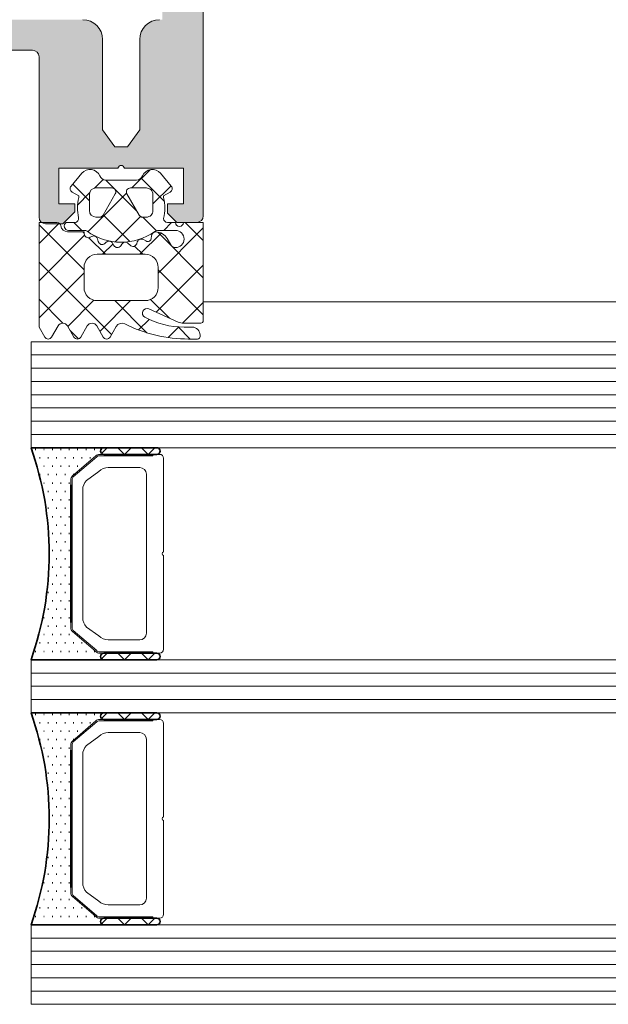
# Model space of a CAD drawing. Header units: millimetres. Extents: x -469965 to -394737, y -22321 to 14469.
# Tile 41 of 256: x -435639 to -435594, y -20059 to -19985. Entities that reach past the tile are written whole.
import ezdxf

# ---------------------------------------------------------------- set-up
doc = ezdxf.new("R2010")
doc.units = ezdxf.units.MM
doc.header["$MEASUREMENT"] = 0
for name, color, linetype, lineweight in [('New_2-0_Pen_No__30', 134, 'Continuous', 35), ('New_A-13-UKS_Pen_No__250', 7, 'Continuous', 13), ('New_A-13-UKS_Pen_No__7', 7, 'Continuous', 15), ('New_S11_Stahl_Kontur_Pen_No__250', 7, 'Continuous', 13)]:
    doc.layers.add(name, color=color, linetype=linetype, lineweight=lineweight)
doc.layers.add('New_3-0_Pen_No__84', color=7, linetype='Continuous', lineweight=15, true_color=0x41c341)

msp = doc.modelspace()

# ---------------------------------------------------------------- hatches: boundary and pattern name
at = {"layer": 'New_A-13-UKS_Pen_No__250', "linetype": 'Continuous', "lineweight": 13}
h = msp.add_hatch(color=7, dxfattribs=at)
h.paths.add_polyline_path([(-435674.822, -19826.145), (-435674.845, -19826.405), (-435674.845, -19999.405), (-435674.837, -19999.492), (-435674.815, -19999.576), (-435674.778, -19999.655), (-435674.728, -19999.727), (-435674.666, -19999.788), (-435674.595, -19999.838), (-435674.516, -19999.875), (-435674.432, -19999.898), (-435674.345, -19999.905), (-435672.845, -19999.905), (-435672.145, -19999.205), (-435672.145, -19998.505), (-435673.345, -19998.505), (-435673.345, -19995.805), (-435668.89, -19995.805), (-435668.885, -19995.784), (-435668.878, -19995.764), (-435668.869, -19995.745), (-435668.859, -19995.726), (-435668.847, -19995.708), (-435668.834, -19995.691), (-435668.819, -19995.676), (-435668.803, -19995.662), (-435668.786, -19995.649), (-435668.768, -19995.637), (-435668.749, -19995.628), (-435668.729, -19995.62), (-435668.709, -19995.613), (-435668.688, -19995.609), (-435668.666, -19995.606), (-435668.645, -19995.605), (-435668.624, -19995.606), (-435668.602, -19995.609), (-435668.582, -19995.613), (-435668.561, -19995.62), (-435668.541, -19995.628), (-435668.522, -19995.637), (-435668.504, -19995.649), (-435668.487, -19995.662), (-435668.471, -19995.676), (-435668.456, -19995.691), (-435668.443, -19995.708), (-435668.431, -19995.726), (-435668.421, -19995.745), (-435668.412, -19995.764), (-435668.405, -19995.784), (-435668.4, -19995.805), (-435663.945, -19995.805), (-435663.945, -19998.505), (-435665.145, -19998.505), (-435665.145, -19999.105), (-435664.245, -20000.005), (-435662.945, -20000.005), (-435662.867, -19999.999), (-435662.791, -19999.981), (-435662.718, -19999.951), (-435662.651, -19999.91), (-435662.591, -19999.859), (-435662.541, -19999.799), (-435662.5, -19999.732), (-435662.47, -19999.66), (-435662.451, -19999.583), (-435662.445, -19999.505), (-435662.445, -19987.405), (-435662.444, -19987.381), (-435662.443, -19987.356), (-435662.44, -19987.332), (-435662.435, -19987.308), (-435662.43, -19987.284), (-435662.424, -19987.26), (-435662.416, -19987.237), (-435662.407, -19987.214), (-435662.397, -19987.191), (-435662.386, -19987.17), (-435662.374, -19987.148), (-435662.361, -19987.127), (-435662.347, -19987.107), (-435662.332, -19987.088), (-435662.316, -19987.069), (-435662.299, -19987.052), (-435662.281, -19987.035), (-435662.262, -19987.019), (-435662.243, -19987.004), (-435662.223, -19986.99), (-435662.202, -19986.976), (-435662.181, -19986.964), (-435662.159, -19986.953), (-435662.136, -19986.943), (-435662.113, -19986.934), (-435662.09, -19986.927), (-435662.067, -19986.92), (-435662.043, -19986.915), (-435662.018, -19986.911), (-435661.994, -19986.908), (-435661.97, -19986.906), (-435661.945, -19986.905), (-435656.345, -19986.905), (-435656.271, -19986.907), (-435656.198, -19986.912), (-435656.125, -19986.921), (-435656.052, -19986.934), (-435655.981, -19986.95), (-435655.91, -19986.97), (-435655.84, -19986.993), (-435655.771, -19987.019), (-435655.704, -19987.049), (-435655.638, -19987.082), (-435655.574, -19987.119), (-435655.512, -19987.158), (-435655.451, -19987.2), (-435655.393, -19987.246), (-435655.338, -19987.294), (-435655.284, -19987.345), (-435655.234, -19987.398), (-435655.186, -19987.454), (-435655.14, -19987.512), (-435655.098, -19987.572), (-435655.058, -19987.634), (-435655.022, -19987.698), (-435654.989, -19987.764), (-435654.959, -19987.831), (-435654.933, -19987.9), (-435654.91, -19987.97), (-435654.89, -19988.041), (-435654.874, -19988.113), (-435654.861, -19988.185), (-435654.852, -19988.258), (-435654.847, -19988.332), (-435654.845, -19988.405), (-435654.845, -20015.405), (-435654.839, -20015.483), (-435654.821, -20015.56), (-435654.791, -20015.632), (-435654.75, -20015.699), (-435654.699, -20015.759), (-435654.639, -20015.81), (-435654.572, -20015.851), (-435654.5, -20015.881), (-435654.423, -20015.899), (-435654.345, -20015.905), (-435653.345, -20015.905), (-435653.189, -20015.893), (-435653.036, -20015.856), (-435652.891, -20015.796), (-435652.757, -20015.714), (-435652.638, -20015.612), (-435652.536, -20015.493), (-435652.454, -20015.359), (-435652.394, -20015.214), (-435652.357, -20015.062), (-435652.345, -20014.905), (-435651.845, -20014.617), (-435651.845, -20013.394), (-435652.345, -20013.105), (-435651.845, -20012.817), (-435651.845, -20011.594), (-435652.345, -20011.305), (-435651.845, -20011.017), (-435651.845, -20009.794), (-435652.345, -20009.505), (-435651.845, -20009.217), (-435651.845, -20007.994), (-435652.345, -20007.705), (-435651.845, -20007.417), (-435651.845, -20006.194), (-435652.345, -20005.905), (-435651.845, -20005.617), (-435651.845, -20004.394), (-435652.345, -20004.105), (-435651.845, -20003.817), (-435651.845, -20002.594), (-435652.345, -20002.305), (-435651.845, -20002.017), (-435651.845, -20000.069), (-435650.711, -19998.105), (-435650.677, -19998.05), (-435650.638, -19997.996), (-435650.597, -19997.946), (-435650.552, -19997.898), (-435650.504, -19997.853), (-435650.454, -19997.812), (-435650.401, -19997.774), (-435650.345, -19997.739), (-435650.287, -19997.708), (-435650.228, -19997.681), (-435650.166, -19997.658), (-435650.104, -19997.639), (-435650.04, -19997.624), (-435649.976, -19997.614), (-435649.91, -19997.607), (-435649.845, -19997.605), (-435649.78, -19997.607), (-435649.715, -19997.614), (-435649.65, -19997.624), (-435649.586, -19997.639), (-435649.524, -19997.658), (-435649.462, -19997.681), (-435649.403, -19997.708), (-435649.345, -19997.739), (-435649.289, -19997.774), (-435649.236, -19997.812), (-435649.186, -19997.853), (-435649.138, -19997.898), (-435649.093, -19997.946), (-435649.052, -19997.996), (-435649.014, -19998.05), (-435648.979, -19998.105), (-435647.845, -20000.069), (-435647.845, -20001.069), (-435647.345, -20001.358), (-435647.845, -20001.647), (-435647.845, -20002.869), (-435647.345, -20003.158), (-435647.845, -20003.447), (-435647.845, -20004.669), (-435647.345, -20004.958), (-435647.845, -20005.247), (-435647.845, -20006.469), (-435647.345, -20006.758), (-435647.845, -20007.047), (-435647.845, -20008.269), (-435647.345, -20008.558), (-435647.845, -20008.847), (-435647.845, -20010.069), (-435647.345, -20010.358), (-435647.845, -20010.647), (-435647.845, -20011.869), (-435647.345, -20012.158), (-435647.845, -20012.447), (-435647.845, -20013.669), (-435647.345, -20013.958), (-435647.345, -20014.905), (-435647.33, -20015.079), (-435647.285, -20015.247), (-435647.211, -20015.405), (-435647.111, -20015.548), (-435646.988, -20015.671), (-435646.845, -20015.771), (-435646.687, -20015.845), (-435646.519, -20015.89), (-435646.345, -20015.905), (-435645.345, -20015.905), (-435645.267, -20015.899), (-435645.191, -20015.881), (-435645.118, -20015.851), (-435645.051, -20015.81), (-435644.991, -20015.759), (-435644.941, -20015.699), (-435644.9, -20015.632), (-435644.87, -20015.56), (-435644.851, -20015.483), (-435644.845, -20015.405), (-435644.845, -19988.405), (-435644.843, -19988.332), (-435644.838, -19988.258), (-435644.829, -19988.185), (-435644.816, -19988.113), (-435644.8, -19988.041), (-435644.78, -19987.97), (-435644.757, -19987.9), (-435644.731, -19987.831), (-435644.701, -19987.764), (-435644.668, -19987.698), (-435644.632, -19987.634), (-435644.592, -19987.572), (-435644.55, -19987.512), (-435644.505, -19987.454), (-435644.456, -19987.398), (-435644.406, -19987.345), (-435644.352, -19987.294), (-435644.297, -19987.246), (-435644.239, -19987.2), (-435644.178, -19987.158), (-435644.116, -19987.119), (-435644.052, -19987.082), (-435643.986, -19987.049), (-435643.919, -19987.019), (-435643.85, -19986.993), (-435643.78, -19986.97), (-435643.71, -19986.95), (-435643.638, -19986.934), (-435643.565, -19986.921), (-435643.492, -19986.912), (-435643.419, -19986.907), (-435643.345, -19986.905), (-435637.745, -19986.905), (-435637.72, -19986.906), (-435637.696, -19986.908), (-435637.672, -19986.911), (-435637.647, -19986.915), (-435637.624, -19986.92), (-435637.6, -19986.927), (-435637.577, -19986.934), (-435637.554, -19986.943), (-435637.531, -19986.953), (-435637.509, -19986.964), (-435637.488, -19986.976), (-435637.467, -19986.99), (-435637.447, -19987.004), (-435637.428, -19987.019), (-435637.409, -19987.035), (-435637.391, -19987.052), (-435637.375, -19987.069), (-435637.359, -19987.088), (-435637.343, -19987.107), (-435637.329, -19987.127), (-435637.316, -19987.148), (-435637.304, -19987.17), (-435637.293, -19987.191), (-435637.283, -19987.214), (-435637.274, -19987.237), (-435637.267, -19987.26), (-435637.26, -19987.284), (-435637.255, -19987.308), (-435637.25, -19987.332), (-435637.247, -19987.356), (-435637.246, -19987.381), (-435637.245, -19987.405), (-435637.245, -19999.505), (-435637.237, -19999.592), (-435637.215, -19999.676), (-435637.178, -19999.755), (-435637.128, -19999.827), (-435637.066, -19999.888), (-435636.995, -19999.938), (-435636.916, -19999.975), (-435636.832, -19999.998), (-435636.745, -20000.005), (-435635.445, -20000.005), (-435634.545, -19999.105), (-435634.545, -19998.505), (-435635.745, -19998.505), (-435635.745, -19995.805), (-435631.29, -19995.805), (-435631.285, -19995.784), (-435631.278, -19995.764), (-435631.269, -19995.745), (-435631.259, -19995.726), (-435631.247, -19995.708), (-435631.234, -19995.691), (-435631.219, -19995.676), (-435631.203, -19995.662), (-435631.186, -19995.649), (-435631.168, -19995.637), (-435631.149, -19995.628), (-435631.129, -19995.62), (-435631.109, -19995.613), (-435631.088, -19995.609), (-435631.066, -19995.606), (-435631.045, -19995.605), (-435631.024, -19995.606), (-435631.002, -19995.609), (-435630.982, -19995.613), (-435630.961, -19995.62), (-435630.941, -19995.628), (-435630.922, -19995.637), (-435630.904, -19995.649), (-435630.887, -19995.662), (-435630.871, -19995.676), (-435630.856, -19995.691), (-435630.843, -19995.708), (-435630.831, -19995.726), (-435630.821, -19995.745), (-435630.812, -19995.764), (-435630.805, -19995.784), (-435630.8, -19995.805), (-435626.345, -19995.805), (-435626.345, -19998.505), (-435627.545, -19998.505), (-435627.545, -19999.205), (-435626.845, -19999.905), (-435625.345, -19999.905), (-435625.258, -19999.898), (-435625.174, -19999.875), (-435625.095, -19999.838), (-435625.024, -19999.788), (-435624.962, -19999.727), (-435624.912, -19999.655), (-435624.875, -19999.576), (-435624.853, -19999.492), (-435624.845, -19999.405), (-435624.845, -19826.405), (-435624.864, -19826.171), (-435624.918, -19825.942), (-435625.009, -19825.724), (-435625.132, -19825.524), (-435625.284, -19825.345), (-435625.463, -19825.192), (-435625.664, -19825.069), (-435625.882, -19824.979), (-435626.11, -19824.924), (-435626.345, -19824.905), (-435673.345, -19824.905), (-435673.606, -19824.928), (-435673.858, -19824.996), (-435674.095, -19825.106), (-435674.309, -19825.256), (-435674.494, -19825.441), (-435674.644, -19825.655), (-435674.755, -19825.892)])
h.paths.add_polyline_path([(-435671.545, -19984.605), (-435671.745, -19984.605), (-435671.745, -19830.405), (-435627.945, -19830.405), (-435627.945, -19984.605), (-435628.145, -19984.605), (-435628.38, -19984.624), (-435628.609, -19984.679), (-435628.826, -19984.769), (-435629.027, -19984.892), (-435629.206, -19985.045), (-435629.359, -19985.224), (-435629.482, -19985.424), (-435629.572, -19985.642), (-435629.627, -19985.871), (-435629.645, -19986.105), (-435629.645, -19992.905), (-435630.555, -19994.205), (-435631.535, -19994.205), (-435632.445, -19992.905), (-435632.445, -19986.105), (-435632.464, -19985.871), (-435632.518, -19985.642), (-435632.609, -19985.424), (-435632.732, -19985.224), (-435632.884, -19985.045), (-435633.063, -19984.892), (-435633.264, -19984.769), (-435633.482, -19984.679), (-435633.71, -19984.624), (-435633.945, -19984.605), (-435665.745, -19984.605), (-435666.006, -19984.628), (-435666.258, -19984.696), (-435666.495, -19984.806), (-435666.709, -19984.956), (-435666.894, -19985.141), (-435667.044, -19985.355), (-435667.155, -19985.592), (-435667.222, -19985.845), (-435667.245, -19986.105), (-435667.245, -19992.905), (-435668.155, -19994.205), (-435669.135, -19994.205), (-435670.045, -19992.905), (-435670.045, -19986.105), (-435670.064, -19985.871), (-435670.118, -19985.642), (-435670.209, -19985.424), (-435670.332, -19985.224), (-435670.484, -19985.045), (-435670.663, -19984.892), (-435670.864, -19984.769), (-435671.082, -19984.679), (-435671.31, -19984.624)], flags=0)

# ---------------------------------------------------------------- linework, layer by layer
at = {"layer": 'New_2-0_Pen_No__30', "color": 134, "linetype": 'Continuous', "lineweight": 35}
for p, q in [((-435637.845, -20016.905), (-435632.345, -20016.905)), ((-435637.528, -20017.03), (-435637.478, -20017.03)), ((-435636.893, -20017.03), (-435636.843, -20017.03)), ((-435636.258, -20017.03), (-435636.208, -20017.03)), ((-435635.623, -20017.03), (-435635.573, -20017.03)), ((-435634.988, -20017.03), (-435634.938, -20017.03)), ((-435634.353, -20017.03), (-435634.303, -20017.03)), ((-435633.718, -20017.03), (-435633.668, -20017.03)), ((-435633.083, -20017.03), (-435633.033, -20017.03)), ((-435632.345, -20016.905), (-435628.345, -20016.905)), ((-435637.21, -20017.665), (-435637.16, -20017.665)), ((-435636.575, -20017.665), (-435636.525, -20017.665)), ((-435635.94, -20017.665), (-435635.89, -20017.665)), ((-435635.305, -20017.665), (-435635.255, -20017.665)), ((-435634.67, -20017.665), (-435634.62, -20017.665)), ((-435634.035, -20017.665), (-435633.985, -20017.665)), ((-435633.4, -20017.665), (-435633.35, -20017.665)), ((-435628.345, -20017.405), (-435632.345, -20017.405)), ((-435636.893, -20018.3), (-435636.843, -20018.3)), ((-435636.258, -20018.3), (-435636.208, -20018.3)), ((-435635.623, -20018.3), (-435635.573, -20018.3)), ((-435634.988, -20018.3), (-435634.938, -20018.3)), ((-435634.353, -20018.3), (-435634.303, -20018.3)), ((-435637.21, -20018.935), (-435637.16, -20018.935)), ((-435636.575, -20018.935), (-435636.525, -20018.935)), ((-435635.94, -20018.935), (-435635.89, -20018.935)), ((-435635.305, -20018.935), (-435635.255, -20018.935)), ((-435634.67, -20018.935), (-435634.62, -20018.935)), ((-435636.893, -20019.57), (-435636.843, -20019.57)), ((-435636.258, -20019.57), (-435636.208, -20019.57)), ((-435635.623, -20019.57), (-435635.573, -20019.57)), ((-435634.988, -20019.57), (-435634.938, -20019.57)), ((-435634.845, -20019.716), (-435634.845, -20030.095)), ((-435636.575, -20020.205), (-435636.525, -20020.205)), ((-435636.258, -20020.84), (-435636.208, -20020.84)), ((-435635.94, -20020.205), (-435635.89, -20020.205)), ((-435635.623, -20020.84), (-435635.573, -20020.84)), ((-435635.305, -20020.205), (-435635.255, -20020.205)), ((-435634.988, -20020.84), (-435634.938, -20020.84)), ((-435636.575, -20021.475), (-435636.525, -20021.475)), ((-435635.94, -20021.475), (-435635.89, -20021.475)), ((-435635.305, -20021.475), (-435635.255, -20021.475)), ((-435636.258, -20022.11), (-435636.208, -20022.11)), ((-435635.623, -20022.11), (-435635.573, -20022.11)), ((-435634.988, -20022.11), (-435634.938, -20022.11)), ((-435635.94, -20022.745), (-435635.89, -20022.745)), ((-435635.305, -20022.745), (-435635.255, -20022.745)), ((-435636.258, -20023.38), (-435636.208, -20023.38)), ((-435635.623, -20023.38), (-435635.573, -20023.38)), ((-435634.988, -20023.38), (-435634.938, -20023.38)), ((-435635.94, -20024.015), (-435635.89, -20024.015)), ((-435635.305, -20024.015), (-435635.255, -20024.015)), ((-435636.258, -20024.65), (-435636.208, -20024.65)), ((-435635.94, -20025.285), (-435635.89, -20025.285)), ((-435635.623, -20024.65), (-435635.573, -20024.65)), ((-435635.305, -20025.285), (-435635.255, -20025.285)), ((-435634.988, -20024.65), (-435634.938, -20024.65)), ((-435636.258, -20025.92), (-435636.208, -20025.92)), ((-435635.623, -20025.92), (-435635.573, -20025.92)), ((-435634.988, -20025.92), (-435634.938, -20025.92)), ((-435635.94, -20026.555), (-435635.89, -20026.555)), ((-435635.305, -20026.555), (-435635.255, -20026.555)), ((-435636.258, -20027.19), (-435636.208, -20027.19)), ((-435635.623, -20027.19), (-435635.573, -20027.19)), ((-435634.988, -20027.19), (-435634.938, -20027.19)), ((-435636.575, -20027.825), (-435636.525, -20027.825)), ((-435635.94, -20027.825), (-435635.89, -20027.825)), ((-435635.305, -20027.825), (-435635.255, -20027.825)), ((-435636.258, -20028.46), (-435636.208, -20028.46)), ((-435635.623, -20028.46), (-435635.573, -20028.46)), ((-435634.988, -20028.46), (-435634.938, -20028.46)), ((-435636.893, -20029.73), (-435636.843, -20029.73)), ((-435636.575, -20029.095), (-435636.525, -20029.095)), ((-435636.258, -20029.73), (-435636.208, -20029.73)), ((-435635.94, -20029.095), (-435635.89, -20029.095)), ((-435635.623, -20029.73), (-435635.573, -20029.73)), ((-435635.305, -20029.095), (-435635.255, -20029.095)), ((-435634.988, -20029.73), (-435634.938, -20029.73)), ((-435636.575, -20030.365), (-435636.525, -20030.365)), ((-435635.94, -20030.365), (-435635.89, -20030.365)), ((-435635.305, -20030.365), (-435635.255, -20030.365)), ((-435636.893, -20031), (-435636.843, -20031)), ((-435636.258, -20031), (-435636.208, -20031)), ((-435635.623, -20031), (-435635.573, -20031)), ((-435634.988, -20031), (-435634.938, -20031)), ((-435634.353, -20031), (-435634.303, -20031)), ((-435637.21, -20031.635), (-435637.16, -20031.635)), ((-435636.575, -20031.635), (-435636.525, -20031.635)), ((-435635.94, -20031.635), (-435635.89, -20031.635)), ((-435635.305, -20031.635), (-435635.255, -20031.635)), ((-435634.67, -20031.635), (-435634.62, -20031.635)), ((-435634.035, -20031.635), (-435633.985, -20031.635)), ((-435637.528, -20032.27), (-435637.478, -20032.27)), ((-435636.893, -20032.27), (-435636.843, -20032.27)), ((-435636.258, -20032.27), (-435636.208, -20032.27)), ((-435635.623, -20032.27), (-435635.573, -20032.27)), ((-435634.988, -20032.27), (-435634.938, -20032.27)), ((-435634.353, -20032.27), (-435634.303, -20032.27)), ((-435633.718, -20032.27), (-435633.668, -20032.27)), ((-435633.083, -20032.27), (-435633.033, -20032.27)), ((-435632.345, -20032.405), (-435628.345, -20032.405)), ((-435632.345, -20032.905), (-435637.845, -20032.905)), ((-435628.345, -20032.905), (-435632.345, -20032.905)), ((-435637.845, -20036.905), (-435632.345, -20036.905)), ((-435637.528, -20037.03), (-435637.478, -20037.03)), ((-435636.893, -20037.03), (-435636.843, -20037.03)), ((-435636.258, -20037.03), (-435636.208, -20037.03)), ((-435635.623, -20037.03), (-435635.573, -20037.03)), ((-435634.988, -20037.03), (-435634.938, -20037.03)), ((-435634.353, -20037.03), (-435634.303, -20037.03)), ((-435633.718, -20037.03), (-435633.668, -20037.03)), ((-435633.083, -20037.03), (-435633.033, -20037.03)), ((-435632.345, -20036.905), (-435628.345, -20036.905)), ((-435637.21, -20037.665), (-435637.16, -20037.665)), ((-435636.575, -20037.665), (-435636.525, -20037.665)), ((-435635.94, -20037.665), (-435635.89, -20037.665)), ((-435635.305, -20037.665), (-435635.255, -20037.665)), ((-435634.67, -20037.665), (-435634.62, -20037.665)), ((-435634.035, -20037.665), (-435633.985, -20037.665)), ((-435633.4, -20037.665), (-435633.35, -20037.665)), ((-435628.345, -20037.405), (-435632.345, -20037.405)), ((-435636.893, -20038.3), (-435636.843, -20038.3)), ((-435636.258, -20038.3), (-435636.208, -20038.3)), ((-435635.623, -20038.3), (-435635.573, -20038.3)), ((-435634.988, -20038.3), (-435634.938, -20038.3)), ((-435634.353, -20038.3), (-435634.303, -20038.3)), ((-435637.21, -20038.935), (-435637.16, -20038.935)), ((-435636.575, -20038.935), (-435636.525, -20038.935)), ((-435635.94, -20038.935), (-435635.89, -20038.935)), ((-435635.305, -20038.935), (-435635.255, -20038.935)), ((-435634.67, -20038.935), (-435634.62, -20038.935)), ((-435636.893, -20039.57), (-435636.843, -20039.57)), ((-435636.258, -20039.57), (-435636.208, -20039.57)), ((-435635.623, -20039.57), (-435635.573, -20039.57)), ((-435634.988, -20039.57), (-435634.938, -20039.57)), ((-435634.845, -20039.716), (-435634.845, -20050.095)), ((-435636.575, -20040.205), (-435636.525, -20040.205)), ((-435636.258, -20040.84), (-435636.208, -20040.84)), ((-435635.94, -20040.205), (-435635.89, -20040.205)), ((-435635.623, -20040.84), (-435635.573, -20040.84)), ((-435635.305, -20040.205), (-435635.255, -20040.205)), ((-435634.988, -20040.84), (-435634.938, -20040.84)), ((-435636.575, -20041.475), (-435636.525, -20041.475)), ((-435635.94, -20041.475), (-435635.89, -20041.475)), ((-435635.305, -20041.475), (-435635.255, -20041.475)), ((-435636.258, -20042.11), (-435636.208, -20042.11)), ((-435635.623, -20042.11), (-435635.573, -20042.11)), ((-435634.988, -20042.11), (-435634.938, -20042.11)), ((-435635.94, -20042.745), (-435635.89, -20042.745)), ((-435635.305, -20042.745), (-435635.255, -20042.745)), ((-435636.258, -20043.38), (-435636.208, -20043.38)), ((-435635.623, -20043.38), (-435635.573, -20043.38)), ((-435634.988, -20043.38), (-435634.938, -20043.38)), ((-435636.258, -20044.65), (-435636.208, -20044.65)), ((-435635.94, -20044.015), (-435635.89, -20044.015)), ((-435635.623, -20044.65), (-435635.573, -20044.65)), ((-435635.305, -20044.015), (-435635.255, -20044.015)), ((-435634.988, -20044.65), (-435634.938, -20044.65)), ((-435635.94, -20045.285), (-435635.89, -20045.285)), ((-435635.305, -20045.285), (-435635.255, -20045.285)), ((-435636.258, -20045.92), (-435636.208, -20045.92)), ((-435635.623, -20045.92), (-435635.573, -20045.92)), ((-435634.988, -20045.92), (-435634.938, -20045.92)), ((-435635.94, -20046.555), (-435635.89, -20046.555)), ((-435635.305, -20046.555), (-435635.255, -20046.555)), ((-435636.258, -20047.19), (-435636.208, -20047.19)), ((-435635.623, -20047.19), (-435635.573, -20047.19)), ((-435634.988, -20047.19), (-435634.938, -20047.19)), ((-435636.575, -20047.825), (-435636.525, -20047.825)), ((-435635.94, -20047.825), (-435635.89, -20047.825)), ((-435635.305, -20047.825), (-435635.255, -20047.825)), ((-435636.575, -20049.095), (-435636.525, -20049.095)), ((-435636.258, -20048.46), (-435636.208, -20048.46)), ((-435635.94, -20049.095), (-435635.89, -20049.095)), ((-435635.623, -20048.46), (-435635.573, -20048.46)), ((-435635.305, -20049.095), (-435635.255, -20049.095)), ((-435634.988, -20048.46), (-435634.938, -20048.46)), ((-435636.893, -20049.73), (-435636.843, -20049.73)), ((-435636.258, -20049.73), (-435636.208, -20049.73)), ((-435635.623, -20049.73), (-435635.573, -20049.73)), ((-435634.988, -20049.73), (-435634.938, -20049.73)), ((-435636.575, -20050.365), (-435636.525, -20050.365)), ((-435635.94, -20050.365), (-435635.89, -20050.365)), ((-435635.305, -20050.365), (-435635.255, -20050.365)), ((-435636.893, -20051), (-435636.843, -20051)), ((-435636.258, -20051), (-435636.208, -20051)), ((-435635.623, -20051), (-435635.573, -20051)), ((-435634.988, -20051), (-435634.938, -20051)), ((-435634.353, -20051), (-435634.303, -20051)), ((-435637.21, -20051.635), (-435637.16, -20051.635)), ((-435636.575, -20051.635), (-435636.525, -20051.635)), ((-435635.94, -20051.635), (-435635.89, -20051.635)), ((-435635.305, -20051.635), (-435635.255, -20051.635)), ((-435634.67, -20051.635), (-435634.62, -20051.635)), ((-435634.035, -20051.635), (-435633.985, -20051.635)), ((-435637.528, -20052.27), (-435637.478, -20052.27)), ((-435636.893, -20052.27), (-435636.843, -20052.27)), ((-435636.258, -20052.27), (-435636.208, -20052.27)), ((-435635.623, -20052.27), (-435635.573, -20052.27)), ((-435634.988, -20052.27), (-435634.938, -20052.27)), ((-435634.353, -20052.27), (-435634.303, -20052.27)), ((-435633.718, -20052.27), (-435633.668, -20052.27)), ((-435633.083, -20052.27), (-435633.033, -20052.27)), ((-435632.345, -20052.405), (-435628.345, -20052.405)), ((-435632.345, -20052.905), (-435637.845, -20052.905)), ((-435628.345, -20052.905), (-435632.345, -20052.905))]:
    msp.add_line(p, q, dxfattribs=at)
for centre, radius, start, end in [((-435660.518, -20024.905), 24.043, 340.56472, 19.43528), ((-435632.345, -20017.155), 0.25, 90, 270), ((-435632.345, -20017.155), 0.25, 90, 270), ((-435628.345, -20017.155), 0.25, 270, 90), ((-435632.345, -20032.655), 0.25, 90, 270), ((-435632.345, -20032.655), 0.25, 90, 270), ((-435628.345, -20032.655), 0.25, 270, 90), ((-435660.518, -20044.905), 24.043, 340.56472, 19.43528), ((-435632.345, -20037.155), 0.25, 90, 270), ((-435632.345, -20037.155), 0.25, 90, 270), ((-435628.345, -20037.155), 0.25, 270, 90), ((-435632.345, -20052.655), 0.25, 90, 270), ((-435632.345, -20052.655), 0.25, 90, 270), ((-435628.345, -20052.655), 0.25, 270, 90)]:
    msp.add_arc(centre, radius, start, end, dxfattribs=at)
at = {"layer": 'New_3-0_Pen_No__84', "color": 95, "linetype": 'Continuous', "lineweight": 15, "true_color": 0x41c341}
for p, q in [((-435632.522, -20017.332), (-435632.095, -20016.905)), ((-435631.299, -20016.905), (-435630.799, -20017.405)), ((-435630.799, -20017.405), (-435630.299, -20016.905)), ((-435629.503, -20016.905), (-435629.003, -20017.405)), ((-435629.003, -20017.405), (-435628.503, -20016.905)), ((-435632.522, -20032.832), (-435632.095, -20032.405)), ((-435631.299, -20032.405), (-435630.799, -20032.905)), ((-435630.799, -20032.905), (-435630.299, -20032.405)), ((-435629.503, -20032.405), (-435629.003, -20032.905)), ((-435629.003, -20032.905), (-435628.503, -20032.405)), ((-435632.522, -20037.332), (-435632.095, -20036.905)), ((-435631.299, -20036.905), (-435630.799, -20037.405)), ((-435630.799, -20037.405), (-435630.299, -20036.905)), ((-435629.503, -20036.905), (-435629.003, -20037.405)), ((-435629.003, -20037.405), (-435628.503, -20036.905)), ((-435632.522, -20052.832), (-435632.095, -20052.405)), ((-435631.299, -20052.405), (-435630.799, -20052.905)), ((-435630.799, -20052.905), (-435630.299, -20052.405)), ((-435629.503, -20052.405), (-435629.003, -20052.905)), ((-435629.003, -20052.905), (-435628.503, -20052.405))]:
    msp.add_line(p, q, dxfattribs=at)
at = {"layer": 'New_A-13-UKS_Pen_No__250', "color": 7, "linetype": 'Continuous', "lineweight": 13}
for p, q in [((-435628.865, -19995.924), (-435630.246, -19997.305)), ((-435633.445, -19998.28), (-435634.704, -19997.021)), ((-435632.407, -19996.659), (-435633.068, -19997.321)), ((-435629.842, -19999.077), (-435632.213, -19996.706)), ((-435627.784, -19998.329), (-435629.547, -19996.565)), ((-435633.43, -19997.682), (-435634.336, -19998.589)), ((-435630.632, -19997.691), (-435633.553, -20000.612)), ((-435627.281, -19997.146), (-435628.645, -19998.51)), ((-435630.38, -20001.345), (-435632.395, -19999.33)), ((-435635.712, -19999.965), (-435637.245, -20001.498)), ((-435634.025, -20000.506), (-435634.625, -19999.906)), ((-435629.589, -19999.454), (-435631.506, -20001.372)), ((-435628.387, -20000.532), (-435629.413, -19999.505)), ((-435627.234, -19999.906), (-435627.834, -20000.506)), ((-435624.845, -20001.267), (-435626.206, -19999.906)), ((-435633.845, -20003.493), (-435637.245, -20000.093)), ((-435633.825, -20000.706), (-435633.925, -20000.606)), ((-435628.033, -20000.705), (-435629.634, -20002.306)), ((-435624.845, -20004.074), (-435628.289, -20000.63)), ((-435624.845, -20000.323), (-435628.245, -20003.723)), ((-435633.806, -20000.865), (-435637.245, -20004.304)), ((-435632.225, -20002.306), (-435633.475, -20001.057)), ((-435631.66, -20001.525), (-435632.441, -20002.306)), ((-435629.419, -20002.306), (-435630.034, -20001.691)), ((-435631.774, -20008.37), (-435637.245, -20002.899)), ((-435633.845, -20003.71), (-435637.245, -20007.11)), ((-435624.845, -20003.129), (-435628.398, -20006.683)), ((-435624.845, -20006.88), (-435628.245, -20003.48)), ((-435635.444, -20007.506), (-435637.245, -20005.705)), ((-435633.101, -20005.773), (-435635.074, -20007.746)), ((-435630.328, -20005.806), (-435632.649, -20008.127)), ((-435629.107, -20008.231), (-435631.532, -20005.806)), ((-435627.408, -20007.124), (-435628.82, -20005.711)), ((-435624.845, -20005.936), (-435626.412, -20007.503)), ((-434740.216, -20005.905), (-435624.845, -20005.905)), ((-435628.939, -20007.224), (-435629.732, -20008.017)), ((-435634.258, -20008.693), (-435634.896, -20008.054)), ((-435626.702, -20007.792), (-435627.502, -20008.593)), ((-435625.826, -20008.706), (-435626.742, -20007.79)), ((-435637.845, -20008.905), (-434740.216, -20008.905)), ((-435637.845, -20008.905), (-435637.845, -20016.905)), ((-435637.845, -20009.905), (-434740.216, -20009.905)), ((-435637.845, -20010.905), (-434740.216, -20010.905)), ((-435637.845, -20011.905), (-434740.216, -20011.905)), ((-435637.845, -20012.905), (-434740.216, -20012.905)), ((-435637.845, -20013.905), (-434740.216, -20013.905)), ((-435637.845, -20014.905), (-434740.216, -20014.905)), ((-435637.845, -20015.905), (-434740.216, -20015.905)), ((-435637.845, -20016.905), (-434740.216, -20016.905)), ((-435637.845, -20032.905), (-434740.216, -20032.905)), ((-435637.845, -20032.905), (-435637.845, -20036.905)), ((-435637.845, -20033.905), (-434740.216, -20033.905)), ((-435637.845, -20034.905), (-434740.216, -20034.905)), ((-435637.845, -20035.905), (-434740.216, -20035.905)), ((-435637.845, -20036.905), (-434740.216, -20036.905)), ((-435637.845, -20052.905), (-434740.216, -20052.905)), ((-435637.845, -20052.905), (-435637.845, -20058.905)), ((-435637.845, -20053.905), (-434740.216, -20053.905)), ((-435637.845, -20054.905), (-434740.216, -20054.905)), ((-435637.845, -20055.905), (-434740.216, -20055.905)), ((-435637.845, -20056.905), (-434740.216, -20056.905)), ((-435637.845, -20057.905), (-434740.216, -20057.905)), ((-435637.845, -20058.905), (-434740.216, -20058.905))]:
    msp.add_line(p, q, dxfattribs=at)
at = {"layer": 'New_A-13-UKS_Pen_No__7', "color": 7, "linetype": 'Continuous', "lineweight": 15}
for p, q in [((-435624.845, -19826.405), (-435624.845, -19999.405)), ((-435632.445, -19986.105), (-435632.445, -19992.905)), ((-435629.645, -19992.905), (-435629.645, -19986.105)), ((-435637.745, -19986.905), (-435643.345, -19986.905)), ((-435637.245, -19999.505), (-435637.245, -19987.405)), ((-435632.445, -19992.905), (-435631.535, -19994.205)), ((-435630.555, -19994.205), (-435629.645, -19992.905)), ((-435631.535, -19994.205), (-435630.555, -19994.205)), ((-435631.29, -19995.805), (-435635.745, -19995.805)), ((-435635.745, -19995.805), (-435635.745, -19998.505)), ((-435634.825, -19997.165), (-435634.008, -19996.192)), ((-435626.345, -19995.805), (-435630.8, -19995.805)), ((-435628.082, -19996.192), (-435627.265, -19997.165)), ((-435626.345, -19998.505), (-435626.345, -19995.805)), ((-435632.196, -19996.706), (-435629.894, -19996.706)), ((-435634.245, -19997.906), (-435634.745, -19997.617)), ((-435633.445, -19997.805), (-435633.445, -19999.005)), ((-435631.745, -19997.305), (-435632.945, -19997.305)), ((-435632.409, -19999.355), (-435631.485, -19997.755)), ((-435630.605, -19997.755), (-435629.681, -19999.355)), ((-435629.145, -19997.305), (-435630.345, -19997.305)), ((-435628.645, -19999.005), (-435628.645, -19997.805)), ((-435627.345, -19997.617), (-435627.845, -19997.906)), ((-435635.745, -19998.505), (-435634.545, -19998.505)), ((-435634.545, -19998.505), (-435634.545, -19999.105)), ((-435634.245, -19998.033), (-435634.245, -19997.906)), ((-435627.845, -19997.906), (-435627.845, -19998.033)), ((-435627.545, -19999.205), (-435627.545, -19998.505)), ((-435627.545, -19998.505), (-435626.345, -19998.505)), ((-435634.545, -19999.105), (-435635.445, -20000.005)), ((-435626.845, -19999.905), (-435627.545, -19999.205)), ((-435637.245, -20007.806), (-435637.245, -19999.906)), ((-435637.245, -19999.906), (-435635.891, -19999.906)), ((-435635.445, -20000.005), (-435636.745, -20000.005)), ((-435635.205, -19999.906), (-435634.554, -19999.906)), ((-435632.945, -19999.505), (-435632.669, -19999.505)), ((-435629.421, -19999.505), (-435629.145, -19999.505)), ((-435627.55, -19999.906), (-435626.945, -19999.906)), ((-435625.345, -19999.905), (-435626.845, -19999.905)), ((-435626.345, -19999.906), (-435624.845, -19999.906)), ((-435624.845, -19999.906), (-435624.845, -20007.306)), ((-435635.097, -20000.606), (-435633.825, -20000.606)), ((-435633.797, -20000.506), (-435635.015, -20000.506)), ((-435633.825, -20000.606), (-435633.825, -20000.761)), ((-435626.945, -20000.506), (-435628.229, -20000.506)), ((-435633.389, -20001.028), (-435633.251, -20000.958)), ((-435632.825, -20001.148), (-435632.772, -20001.348)), ((-435632.281, -20001.493), (-435632.174, -20001.397)), ((-435631.689, -20001.474), (-435631.589, -20001.647)), ((-435631.078, -20001.66), (-435630.999, -20001.54)), ((-435630.511, -20001.488), (-435630.369, -20001.63)), ((-435629.872, -20001.51), (-435629.827, -20001.373)), ((-435629.369, -20001.197), (-435629.183, -20001.305)), ((-435628.775, -20001.083), (-435628.767, -20000.94)), ((-435627.573, -20001.119), (-435627.291, -20001.606)), ((-435629.245, -20002.306), (-435632.845, -20002.306)), ((-435633.845, -20003.306), (-435633.845, -20004.806)), ((-435628.245, -20004.806), (-435628.245, -20003.306)), ((-435632.845, -20005.806), (-435629.245, -20005.806)), ((-435626.744, -20007.419), (-435628.953, -20006.436)), ((-435636.812, -20008.556), (-435637.245, -20007.806)), ((-435635.805, -20007.711), (-435636.292, -20008.556)), ((-435634.607, -20008.556), (-435635.094, -20007.711)), ((-435633.599, -20007.711), (-435634.087, -20008.556)), ((-435632.401, -20008.556), (-435632.889, -20007.711)), ((-435631.419, -20007.755), (-435631.881, -20008.556)), ((-435625.045, -20007.506), (-435626.337, -20007.506)), ((-435626.295, -20007.806), (-435625.685, -20007.806)), ((-435625.285, -20008.706), (-435625.955, -20008.706)), ((-435625.085, -20008.406), (-435625.085, -20008.506))]:
    msp.add_line(p, q, dxfattribs=at)
for points in [[(-435632.017, -20031.405), (-435629.645, -20031.405)], [(-435632.017, -20051.405), (-435629.645, -20051.405)]]:
    msp.add_lwpolyline(points, dxfattribs=at)
for centre, radius, start, end in [((-435633.945, -19986.105), 1.5, 0, 90), ((-435628.145, -19986.105), 1.5, 90, 180), ((-435637.745, -19987.405), 0.5, 0, 90), ((-435631.045, -19995.855), 0.25, 11.53696, 168.46304), ((-435633.396, -19996.706), 0.8, 22.62277, 139.99694), ((-435628.694, -19996.706), 0.8, 39.99668, 157.38439), ((-435632.196, -19996.206), 0.5, 202.62086, 270.00119), ((-435629.894, -19996.206), 0.5, 270.00034, 337.37761), ((-435634.595, -19997.358), 0.3, 139.98868, 240.00171), ((-435632.945, -19997.805), 0.5, 90.00918, 179.99082), ((-435631.745, -19997.605), 0.3, 330.00269, 90.00128), ((-435630.345, -19997.605), 0.3, 89.99358, 210.00244), ((-435629.145, -19997.805), 0.5, 359.98992, 90.01008), ((-435627.495, -19997.358), 0.3, 300.00493, 39.98969), ((-435631.201, -19998.82), 3.144, 165.517, 193.19753), ((-435630.885, -19998.82), 3.14, 345.49788, 14.50212), ((-435632.945, -19999.005), 0.5, 180.00904, 269.99096), ((-435629.145, -19999.005), 0.5, 269.98974, 0.01026), ((-435636.745, -19999.505), 0.5, 180, 270), ((-435635.891, -20000.206), 0.3, 7.1885, 89.99701), ((-435635.015, -20000.176), 0.33, 125.09006, 269.99998), ((-435634.554, -19999.606), 0.3, 270, 13.19753), ((-435632.669, -19999.205), 0.3, 269.98935, 330.005), ((-435629.421, -19999.205), 0.3, 209.99356, 270.01209), ((-435627.545, -19999.606), 0.3, 180.01852, 269.09479), ((-435626.645, -19999.906), 0.3, 180, 0), ((-435625.345, -19999.405), 0.5, 270, 0), ((-435635.097, -20000.106), 0.5, 187.17367, 270.00885), ((-435633.525, -20000.761), 0.3, 180.01117, 296.99101), ((-435633.797, -20000.806), 0.3, 54.15879, 90), ((-435631.045, -19996.996), 4.4, 234.15879, 305.07788), ((-435628.429, -20000.957), 0.339, 89.17829, 176.99749), ((-435628.229, -20001.006), 0.5, 90, 125.07788), ((-435628.439, -20001.619), 1, 30.00227, 89.17284), ((-435626.945, -20001.156), 0.65, 270, 90), ((-435633.115, -20001.225), 0.3, 15.00147, 116.99683), ((-435632.482, -20001.27), 0.3, 194.99548, 312.00284), ((-435631.963, -20001.632), 0.316, 30.00259, 131.99738), ((-435630.734, -20001.712), 0.316, 44.99099, 147.01044), ((-435630.157, -20001.418), 0.3, 225.00054, 342.0009), ((-435629.527, -20001.471), 0.316, 60.00703, 161.99669), ((-435629.047, -20001.069), 0.272, 240.01099, 356.9853), ((-435631.329, -20001.497), 0.3, 210.00025, 326.99854), ((-435626.945, -20001.406), 0.4, 209.99374, 270.00001), ((-435632.845, -20003.306), 1, 90, 180), ((-435629.245, -20003.306), 1, 0, 90), ((-435632.845, -20004.806), 1, 180, 270), ((-435629.245, -20004.806), 1, 270, 0), ((-435629.095, -20006.756), 0.35, 66.00158, 241.92521), ((-435626.295, -20001.505), 6.3, 241.92787, 269.99964), ((-435626.337, -20006.505), 1, 246.00621, 269.99547), ((-435625.045, -20007.306), 0.2, 270.00393, 359.99169), ((-435635.449, -20007.916), 0.41, 30.00523, 149.99477), ((-435633.244, -20007.916), 0.41, 29.9985, 150.0015), ((-435630.985, -20008.024), 0.51, 63.33857, 148.19306), ((-435625.955, -19998.005), 10.7, 243.33981, 269.99936), ((-435625.685, -20008.405), 0.6, 359.98764, 90.01018), ((-435636.552, -20008.406), 0.3, 209.9964, 330.0036), ((-435634.347, -20008.406), 0.3, 209.9964, 330.0036), ((-435632.141, -20008.406), 0.3, 209.9964, 330.0036), ((-435625.285, -20008.506), 0.2, 269.97732, 0.03798)]:
    msp.add_arc(centre, radius, start, end, dxfattribs=at)
at = {"layer": 'New_S11_Stahl_Kontur_Pen_No__250', "color": 7, "linetype": 'Continuous', "lineweight": 13}
for p, q in [((-435632.962, -20017.522), (-435634.728, -20019.038)), ((-435634.657, -20019.109), (-435632.891, -20017.593)), ((-435628.145, -20017.405), (-435632.679, -20017.405)), ((-435632.679, -20017.505), (-435628.645, -20017.505)), ((-435628.645, -20017.505), (-435628.645, -20017.405)), ((-435627.845, -20024.764), (-435627.845, -20017.705)), ((-435629.645, -20018.405), (-435632.017, -20018.405)), ((-435634.845, -20019.321), (-435634.845, -20030.49)), ((-435634.745, -20030.49), (-435634.745, -20019.321)), ((-435632.724, -20018.698), (-435633.652, -20019.377)), ((-435629.145, -20024.905), (-435629.145, -20018.905)), ((-435633.945, -20020.084), (-435633.945, -20024.905)), ((-435633.945, -20024.905), (-435633.945, -20029.727)), ((-435629.145, -20030.905), (-435629.145, -20024.905)), ((-435627.845, -20032.105), (-435627.845, -20025.047)), ((-435633.652, -20030.434), (-435632.724, -20031.112)), ((-435634.728, -20030.772), (-435632.962, -20032.288)), ((-435632.891, -20032.217), (-435634.657, -20030.702)), ((-435632.017, -20031.405), (-435629.645, -20031.405)), ((-435628.645, -20032.305), (-435632.679, -20032.305)), ((-435632.679, -20032.405), (-435628.145, -20032.405)), ((-435628.645, -20032.405), (-435628.645, -20032.305)), ((-435632.962, -20037.522), (-435634.728, -20039.038)), ((-435634.657, -20039.109), (-435632.891, -20037.593)), ((-435628.145, -20037.405), (-435632.679, -20037.405)), ((-435632.679, -20037.505), (-435628.645, -20037.505)), ((-435628.645, -20037.505), (-435628.645, -20037.405)), ((-435627.845, -20044.764), (-435627.845, -20037.705)), ((-435632.724, -20038.698), (-435633.652, -20039.377)), ((-435629.645, -20038.405), (-435632.017, -20038.405)), ((-435634.845, -20039.321), (-435634.845, -20050.49)), ((-435634.745, -20050.49), (-435634.745, -20039.321)), ((-435629.145, -20044.905), (-435629.145, -20038.905)), ((-435633.945, -20040.084), (-435633.945, -20044.905)), ((-435633.945, -20044.905), (-435633.945, -20049.727)), ((-435629.145, -20050.905), (-435629.145, -20044.905)), ((-435627.845, -20052.105), (-435627.845, -20045.047)), ((-435633.652, -20050.434), (-435632.724, -20051.112)), ((-435634.728, -20050.772), (-435632.962, -20052.288)), ((-435632.891, -20052.217), (-435634.657, -20050.702)), ((-435632.017, -20051.405), (-435629.645, -20051.405)), ((-435628.645, -20052.305), (-435632.679, -20052.305)), ((-435632.679, -20052.405), (-435628.145, -20052.405)), ((-435628.645, -20052.405), (-435628.645, -20052.305))]:
    msp.add_line(p, q, dxfattribs=at)
for centre, radius, start, end in [((-435632.679, -20017.805), 0.4, 90, 135), ((-435632.679, -20017.805), 0.3, 90, 135), ((-435628.145, -20017.705), 0.3, 0, 90), ((-435632.017, -20019.405), 1, 90, 135), ((-435629.645, -20018.905), 0.5, 0, 90), ((-435634.445, -20019.321), 0.4, 135, 180), ((-435634.445, -20019.321), 0.3, 135, 180), ((-435632.945, -20020.084), 1, 135, 180), ((-435627.795, -20024.905), 0.15, 109.47121, 250.52879), ((-435632.945, -20029.727), 1, 180, 225), ((-435634.445, -20030.49), 0.4, 180, 225), ((-435634.445, -20030.49), 0.3, 180, 225), ((-435632.017, -20030.405), 1, 225, 270), ((-435629.645, -20030.905), 0.5, 270, 0), ((-435632.679, -20032.005), 0.4, 225, 270), ((-435632.679, -20032.005), 0.3, 225, 270), ((-435628.145, -20032.105), 0.3, 270, 0), ((-435632.679, -20037.805), 0.4, 90, 135), ((-435632.679, -20037.805), 0.3, 90, 135), ((-435628.145, -20037.705), 0.3, 0, 90), ((-435632.017, -20039.405), 1, 90, 135), ((-435629.645, -20038.905), 0.5, 0, 90), ((-435634.445, -20039.321), 0.4, 135, 180), ((-435634.445, -20039.321), 0.3, 135, 180), ((-435632.945, -20040.084), 1, 135, 180), ((-435627.795, -20044.905), 0.15, 109.47121, 250.52879), ((-435632.945, -20049.727), 1, 180, 225), ((-435634.445, -20050.49), 0.4, 180, 225), ((-435634.445, -20050.49), 0.3, 180, 225), ((-435632.017, -20050.405), 1, 225, 270), ((-435629.645, -20050.905), 0.5, 270, 0), ((-435632.679, -20052.005), 0.4, 225, 270), ((-435632.679, -20052.005), 0.3, 225, 270), ((-435628.145, -20052.105), 0.3, 270, 0)]:
    msp.add_arc(centre, radius, start, end, dxfattribs=at)

doc.saveas('drawing.dxf')
